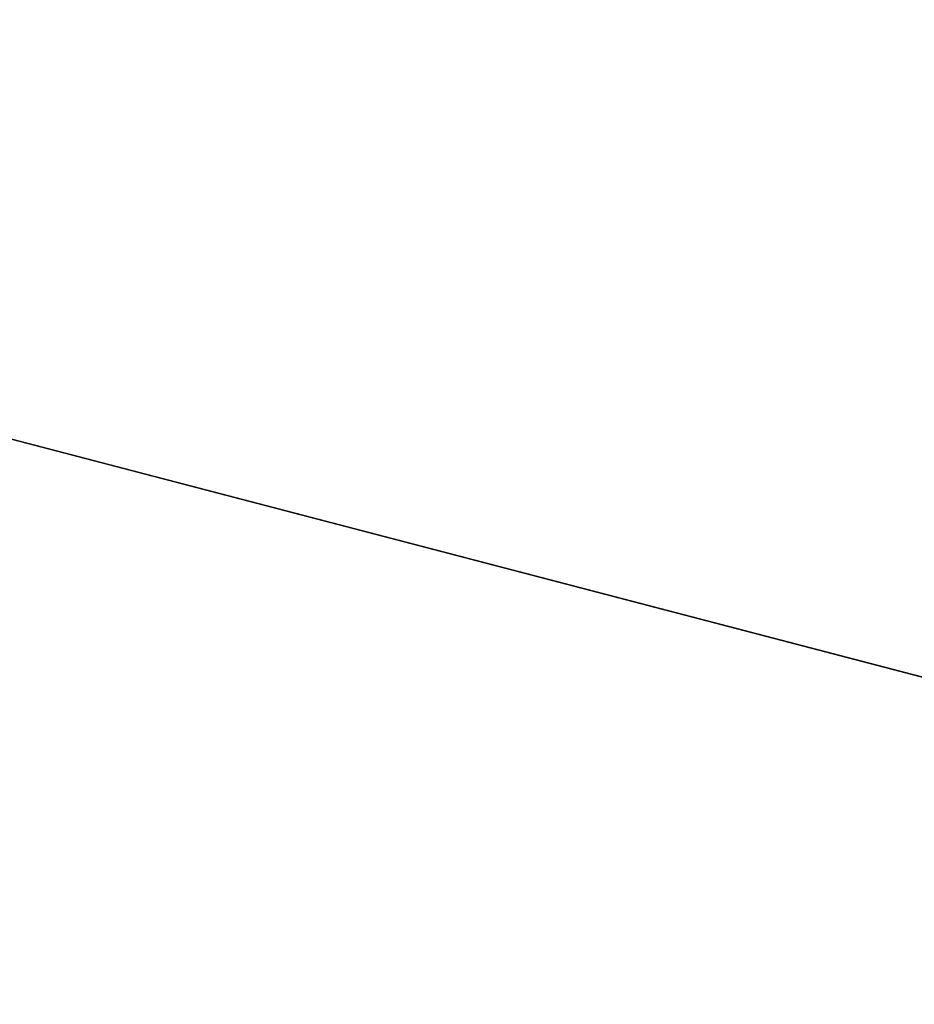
# Model space of a CAD drawing. Header units: millimetres. Extents: x -83 to 676, y -83 to 676.
# Tile 59 of 256: x 58.0374 to 58.0717, y 166.8622 to 166.9. Entities that reach past the tile are written whole.
import ezdxf

# ---------------------------------------------------------------- set-up
doc = ezdxf.new("R2010")
doc.units = ezdxf.units.MM
doc.header["$MEASUREMENT"] = 0
doc.layers.add('IGES level 0', color=7, linetype='Continuous', true_color=0xff7878)

msp = doc.modelspace()

# ---------------------------------------------------------------- linework, layer by layer
at = {"layer": 'IGES level 0', "color": 171, "true_color": 0x6666ff}
for p, q in [((60.126896, 166.337647, 76.7), (57.796363, 166.946827, 76.7)), ((57.830954, 166.937785, 77.2), (60.126896, 166.337647, 77.2)), ((57.830954, 166.937785, 76.2), (60.126896, 166.337647, 76.2)), ((60.126896, 166.337647, 77.2), (57.830954, 166.937785, 77.2)), ((57.830954, 166.937785, 76.2), (60.126896, 166.337647, 76.2))]:
    msp.add_line(p, q, dxfattribs=at)

doc.saveas('drawing.dxf')
